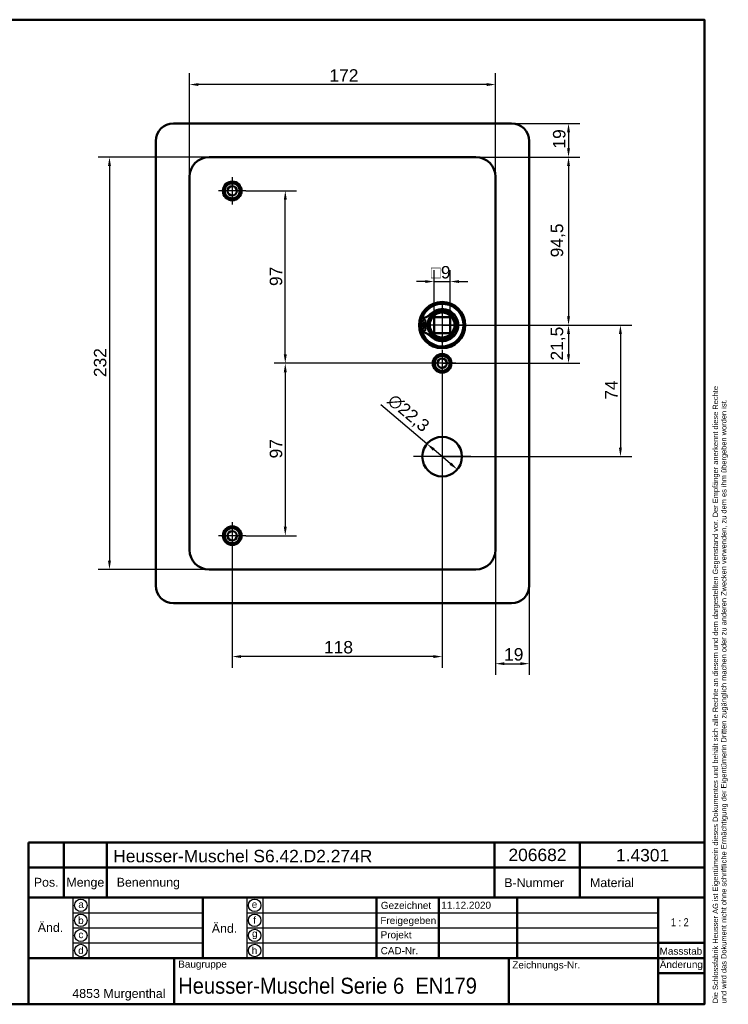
# Model space of a CAD drawing. Header units: millimetres. Extents: x 20 to 833, y 20 to 574.
# Tile 6 of 6: x 435 to 833, y 20 to 574. Entities that reach past the tile are written whole.
import ezdxf
from ezdxf.enums import TextEntityAlignment as Align

# ---------------------------------------------------------------- set-up
doc = ezdxf.new("R2010")
doc.units = ezdxf.units.MM
doc.header["$LTSCALE"] = 2
for name, color, linetype, lineweight in [('Bemaßungen(DIN)', 7, 'Continuous', 25), ('Mittelpunktmarkierung(DIN)', 7, 'Continuous', 25), ('Sichtbare Kanten(DIN)', 7, 'Continuous', 50), ('Skizziergeometrie(DIN)', 7, 'Continuous', 50), ('Skizzierlinie(DIN)', 7, 'Continuous', 25), ('Symbole(DIN)', 7, 'Continuous', 25)]:
    doc.layers.add(name, color=color, linetype=linetype, lineweight=lineweight)
doc.styles.add('Aktuell-DIN', font='arial.ttf')
doc.styles.add('STANDARD-DIN~0', font='arial.ttf')
doc.styles.add('Textstil10', font='arial.ttf')
doc.styles.add('Textstil41', font='arial.ttf', dxfattribs={"width": 0.8})
doc.styles.add('Textstil83', font='arial.ttf', dxfattribs={"width": 0.8})
doc.dimstyles.new('CAD-LAN', dxfattribs={"dimscale": 2, "dimtxt": 3.5, "dimasz": 2.5, "dimexe": 3.175, "dimexo": 0, "dimgap": 0.8, "dimtad": 1, "dimrnd": 1e-08, "dimtxsty": 'STANDARD-DIN~0', "dimcen": 0.09, "dimdle": 10, "dimclrd": 250, "dimclre": 250, "dimclrt": 250, "dimadec": 0, "dimazin": 2, "dimtfac": 1, "dimtmove": 0, "dimatfit": 3, "dimfxl": 1, "dimtolj": 1, "dimtzin": 0, "dimlwd": 25, "dimlwe": 25, "dimarcsym": 0})

# ---------------------------------------------------------------- blocks, each defined once
blk = doc.blocks.new('Ränder Standardrahmen')
at = {"layer": 'Skizziergeometrie(DIN)', "flags": 128}
blk.add_lwpolyline([(10, 10), (10, 287), (410, 287), (410, 10), (10, 10)], dxfattribs=at)
blk = doc.blocks.new('Schriftfelder Heusser')
at = {"layer": 'Skizziergeometrie(DIN)'}
for p, q in [((101, 229.92), (101, 236.92)), ((101, 236.92), (291, 236.92)), ((111, 229.92), (111, 236.92)), ((123, 229.92), (123, 236.92)), ((232, 229.92), (232, 236.92)), ((256, 229.92), (256, 236.92)), ((291, 236.92), (291, 229.92)), ((101, 191.42), (101, 229.92)), ((101, 229.92), (291, 229.92)), ((111, 229.92), (111, 221.42)), ((123, 229.92), (123, 221.42)), ((232, 229.92), (232, 221.42)), ((256, 229.92), (256, 221.42)), ((291, 229.92), (291, 191.42)), ((101, 221.42), (291, 221.42)), ((150, 221.42), (150, 204.42)), ((198.85, 221.42), (198.85, 204.42)), ((216.35, 221.42), (216.35, 204.42)), ((238.35, 221.42), (238.35, 204.42)), ((278, 221.42), (278, 191.42)), ((278, 208.67), (291, 208.67)), ((101, 204.42), (291, 204.42)), ((142, 204.42), (142, 191.42)), ((236, 204.42), (236, 191.42)), ((278, 200.17), (291, 200.17)), ((291, 191.42), (101, 191.42))]:
    blk.add_line(p, q, dxfattribs=at)
at = {"layer": 'Skizzierlinie(DIN)'}
for p, q in [((113.5, 221.42), (113.5, 204.42)), ((118, 221.42), (118, 204.42)), ((162.35, 221.42), (162.35, 204.42)), ((166.85, 221.42), (166.85, 204.42)), ((113.5, 217.17), (150, 217.17)), ((162.35, 217.17), (278, 217.17)), ((113.5, 212.92), (150, 212.92)), ((162.35, 212.92), (278, 212.92)), ((113.5, 208.67), (150, 208.67)), ((162.35, 208.67), (278, 208.67))]:
    blk.add_line(p, q, dxfattribs=at)
for centre in [(115.75, 219.25), (164.6, 219.25), (115.75, 215.04), (164.6, 215.04), (115.75, 210.79), (164.6, 210.79), (115.75, 206.54), (164.6, 206.54)]:
    blk.add_circle(centre, 1.75, dxfattribs=at)
at = {"layer": 'Symbole(DIN)', "color": 7, "insert": (293.33, 191.7), "char_height": 1.5, "width": 182.3003, "attachment_point": 1, "rotation": 90, "line_spacing_factor": 0.944221, "style": 'Aktuell-DIN'}
blk.add_mtext('\\fArial|b0|i0;\\H1.5000;Die Schlossfabrik Heusser AG ist Eigentümerin dieses Dokumentes und behält sich alle Rechte an diesem und dem dargestellten Gegenstand vor. Der Empfänger anerkennt diese Rechte\\Pund wird das Dokument nicht ohne schriftliche Ermächtigung der Eigentümerin Dritten zugänglich machen oder zu anderen Zwecken verwenden, zu dem es ihm übergeben worden ist.\\P ', dxfattribs=at)
at = {"layer": 'Symbole(DIN)', "color": 179, "true_color": 0x262659, "style": 'Aktuell-DIN'}
for s, insert, char_height, attachment_point in [('B-Nummer', (234.74, 225.62), 2.489, 4), ('Material', (265.02, 225.62), 2.489, 5), ('Pos.', (106, 227), 2.489, 2), ('Menge', (117, 227), 2.489, 2), ('Benennung', (125.81, 225.38), 2.489, 4), ('\\fArial|b0|i0;a', (115.81, 219.53), 2, 5), ('\\fArial|b0|i0;e', (164.54, 219.53), 2, 5), ('\\fArial|b0|i0;Gezeichnet', (200.05, 219.23), 2, 4), ('\\fArial|b0|i0;b', (115.75, 215), 2, 5), ('\\fArial|b0|i0;f', (164.55, 215.06), 2, 5), ('\\fArial|b0|i0;Freigegeben', (199.92, 216), 2, 1), ('\\fArial|b0|i0;c', (115.75, 211.01), 2, 5), ('\\fArial|b0|i0;g', (164.63, 211.05), 2, 5), ('\\fArial|b0|i0;Projekt', (200, 211.98), 2, 1), ('\\fArial|b0|i0;d', (115.76, 206.55), 2, 5), ('\\fArial|b0|i0;h', (164.55, 206.57), 2, 5), ('\\fArial|b0|i0;CAD-Nr.', (200, 207.5), 2, 1), ('\\fArial|b0|i0;\\H2.0000;Massstab', (284.39, 206.37), 2, 5), ('\\fArial|b0|i0;\\H2.0000;Baugruppe', (143.1, 203.73), 2, 1), ('\\fArial|b0|i0;Zeichnungs-Nr.', (237, 203.5), 2, 1), ('\\fArial|b0|i0;\\H2.5000;4853 Murgenthal', (113.33, 192.46), 2.5, 7)]:
    blk.add_mtext(s, dxfattribs=dict(at, insert=insert, char_height=char_height, attachment_point=attachment_point))
at = {"layer": 'Symbole(DIN)', "color": 179, "true_color": 0x262659, "attachment_point": 5, "style": 'Aktuell-DIN'}
for s, insert, char_height, width in [('Änd.', (107.21, 213), 2.489, 12.3494), ('Änd.', (156.12, 212.76), 2.489, 12.3494), ('\\fArial|b0|i0;Änderung', (284.51, 202.33), 2, 12.1143)]:
    blk.add_mtext(s, dxfattribs=dict(at, insert=insert, char_height=char_height, width=width))
at = {"layer": 'Symbole(DIN)', "color": 7, "insert": (143.1, 196.62), "char_height": 4.5, "width": 90.18, "attachment_point": 4, "style": 'Aktuell-DIN'}
blk.add_mtext('\\fArial|b0|i0;\\W0.90;\\H4.5000;Heusser-Muschel Serie 6  EN179', dxfattribs=at)
at = {"layer": 'Symbole(DIN)', "color": 179, "true_color": 0x262659, "style": 'Textstil10'}
blk.add_attdef('ERSTELLUNGSDATUM_001', (217.04, 218.29), '', height=2, dxfattribs=at)
at = {"layer": 'Symbole(DIN)', "color": 179, "true_color": 0x262659}
for tag, height, style, p in [('AUTOR', 2.49, 'Aktuell-DIN', (240.03, 219.26)), ('KONTROLLDATUM', 2, 'Textstil10', (217.42, 215.04)), ('KONTROLLIERT_VON', 2, 'Textstil10', (239.98, 215.05))]:
    blk.add_attdef(tag, text='', height=height, dxfattribs=dict(at, style=style)).set_placement(p, align=Align.MIDDLE_LEFT)
at = {"layer": 'Symbole(DIN)', "color": 7, "style": 'Textstil83', "width": 0.8}
blk.add_attdef('Anfänglicher_Ansichtsmaßstab_001', (281.57, 213.34), '', height=2.3, dxfattribs=at)
at = {"layer": 'Symbole(DIN)', "color": 179, "true_color": 0x262659, "style": 'Textstil10'}
blk.add_attdef('PROJEKT', text='', height=2, dxfattribs=at).set_placement((217.77, 209.72), align=Align.BOTTOM_LEFT)
at = {"layer": 'Symbole(DIN)', "color": 7, "style": 'Textstil41', "width": 0.8}
blk.add_attdef('STATUS', text='', height=5, dxfattribs=at).set_placement((284.53, 195.86), align=Align.MIDDLE_CENTER)
blk = doc.blocks.new('*D8')
at = {"layer": 'Bemaßungen(DIN)', "color": 250, "linetype": 'Continuous', "lineweight": 25, "true_color": 0x3f3f3f, "transparency": 16777216}
for p, q in [((691.57, 496.66), (749.96, 496.66)), ((743.61, 491.66), (743.61, 407.16)), ((672.57, 402.16), (749.96, 402.16))]:
    blk.add_line(p, q, dxfattribs=at)
at = {"layer": 'Bemaßungen(DIN)', "color": 250, "linetype": 'Continuous', "true_color": 0x3f3f3f, "transparency": 16777216}
for points in [[(742.77, 491.66), (744.44, 491.66), (743.61, 496.66)], [(742.77, 407.16), (744.44, 407.16), (743.61, 402.16)]]:
    blk.add_solid(points, dxfattribs=at)
at = {"layer": 'Defpoints', "color": 0, "linetype": 'Continuous', "transparency": 16777216}
for p in [(691.57, 496.66), (672.57, 402.16), (743.61, 402.16)]:
    blk.add_point(p, dxfattribs=at)
at = {"layer": 'Bemaßungen(DIN)', "color": 250, "linetype": 'Continuous', "lineweight": 25, "true_color": 0x3f3f3f, "transparency": 16777216, "insert": (733.59, 440.29), "char_height": 7, "attachment_point": 1, "rotation": 90, "style": 'STANDARD-DIN~0'}
blk.add_mtext('\\A1;94,5', dxfattribs=at)
blk = doc.blocks.new('*D9')
at = {"layer": 'Bemaßungen(DIN)', "color": 250, "linetype": 'Continuous', "lineweight": 25, "true_color": 0x3f3f3f, "transparency": 16777216}
for p, q in [((672.57, 402.16), (749.96, 402.16)), ((743.61, 397.16), (743.61, 385.66)), ((672.57, 380.66), (749.96, 380.66))]:
    blk.add_line(p, q, dxfattribs=at)
at = {"layer": 'Bemaßungen(DIN)', "color": 250, "linetype": 'Continuous', "true_color": 0x3f3f3f, "transparency": 16777216}
for points in [[(742.77, 397.16), (744.44, 397.16), (743.61, 402.16)], [(742.77, 385.66), (744.44, 385.66), (743.61, 380.66)]]:
    blk.add_solid(points, dxfattribs=at)
at = {"layer": 'Defpoints', "color": 0, "linetype": 'Continuous', "transparency": 16777216}
for p in [(672.57, 402.16), (672.57, 380.66), (743.61, 380.66)]:
    blk.add_point(p, dxfattribs=at)
at = {"layer": 'Bemaßungen(DIN)', "color": 250, "linetype": 'Continuous', "lineweight": 25, "true_color": 0x3f3f3f, "transparency": 16777216, "insert": (733.59, 382.23), "char_height": 7, "attachment_point": 1, "rotation": 90, "style": 'STANDARD-DIN~0'}
blk.add_mtext('\\A1;21,5', dxfattribs=at)
blk = doc.blocks.new('*D10')
at = {"layer": 'Bemaßungen(DIN)', "color": 250, "linetype": 'Continuous', "lineweight": 25, "true_color": 0x3f3f3f, "transparency": 16777216}
for p, q in [((672.57, 402.16), (779.13, 402.16)), ((772.78, 397.16), (772.78, 333.16)), ((672.57, 328.16), (779.13, 328.16))]:
    blk.add_line(p, q, dxfattribs=at)
at = {"layer": 'Bemaßungen(DIN)', "color": 250, "linetype": 'Continuous', "true_color": 0x3f3f3f, "transparency": 16777216}
for points in [[(771.94, 397.16), (773.61, 397.16), (772.78, 402.16)], [(771.94, 333.16), (773.61, 333.16), (772.78, 328.16)]]:
    blk.add_solid(points, dxfattribs=at)
at = {"layer": 'Defpoints', "color": 0, "linetype": 'Continuous', "transparency": 16777216}
for p in [(672.57, 402.16), (672.57, 328.16), (772.78, 328.16)]:
    blk.add_point(p, dxfattribs=at)
at = {"layer": 'Bemaßungen(DIN)', "color": 250, "linetype": 'Continuous', "lineweight": 25, "true_color": 0x3f3f3f, "transparency": 16777216, "insert": (764.18, 360.19), "char_height": 7, "attachment_point": 1, "rotation": 90, "style": 'STANDARD-DIN~0'}
blk.add_mtext('\\A1;74', dxfattribs=at)
blk = doc.blocks.new('*D11')
at = {"layer": 'Bemaßungen(DIN)', "color": 250, "linetype": 'Continuous', "lineweight": 25, "true_color": 0x3f3f3f, "transparency": 16777216}
for p, q in [((711.57, 515.66), (749.96, 515.66)), ((743.61, 510.66), (743.61, 501.66)), ((691.57, 496.66), (749.96, 496.66))]:
    blk.add_line(p, q, dxfattribs=at)
at = {"layer": 'Bemaßungen(DIN)', "color": 250, "linetype": 'Continuous', "true_color": 0x3f3f3f, "transparency": 16777216}
for points in [[(742.77, 510.66), (744.44, 510.66), (743.61, 515.66)], [(742.77, 501.66), (744.44, 501.66), (743.61, 496.66)]]:
    blk.add_solid(points, dxfattribs=at)
at = {"layer": 'Defpoints', "color": 0, "linetype": 'Continuous', "transparency": 16777216}
for p in [(711.57, 515.66), (691.57, 496.66), (743.61, 496.66)]:
    blk.add_point(p, dxfattribs=at)
at = {"layer": 'Bemaßungen(DIN)', "color": 250, "linetype": 'Continuous', "lineweight": 25, "true_color": 0x3f3f3f, "transparency": 16777216, "insert": (734.86, 501.47), "char_height": 7, "attachment_point": 1, "rotation": 90, "style": 'STANDARD-DIN~0'}
blk.add_mtext('\\A1;19', dxfattribs=at)
blk = doc.blocks.new('*D12')
at = {"layer": 'Bemaßungen(DIN)', "color": 250, "linetype": 'Continuous', "lineweight": 25, "true_color": 0x3f3f3f, "transparency": 16777216}
for p, q in [((562.22, 477.66), (590.75, 477.66)), ((584.4, 385.66), (584.4, 472.66)), ((672.57, 380.66), (578.05, 380.66))]:
    blk.add_line(p, q, dxfattribs=at)
at = {"layer": 'Bemaßungen(DIN)', "color": 250, "linetype": 'Continuous', "true_color": 0x3f3f3f, "transparency": 16777216}
for points in [[(583.56, 472.66), (585.23, 472.66), (584.4, 477.66)], [(583.56, 385.66), (585.23, 385.66), (584.4, 380.66)]]:
    blk.add_solid(points, dxfattribs=at)
at = {"layer": 'Defpoints', "color": 0, "linetype": 'Continuous', "transparency": 16777216}
for p in [(562.22, 477.66), (584.4, 477.66), (672.57, 380.66)]:
    blk.add_point(p, dxfattribs=at)
at = {"layer": 'Bemaßungen(DIN)', "color": 250, "linetype": 'Continuous', "lineweight": 25, "true_color": 0x3f3f3f, "transparency": 16777216, "insert": (575.65, 424.15), "char_height": 7, "attachment_point": 1, "rotation": 90, "style": 'STANDARD-DIN~0'}
blk.add_mtext('\\A1;97', dxfattribs=at)
blk = doc.blocks.new('*D13')
at = {"layer": 'Bemaßungen(DIN)', "color": 250, "linetype": 'Continuous', "lineweight": 25, "true_color": 0x3f3f3f, "transparency": 16777216}
for p, q in [((672.57, 380.66), (578.05, 380.66)), ((584.4, 375.66), (584.4, 288.66)), ((562.22, 283.66), (590.75, 283.66))]:
    blk.add_line(p, q, dxfattribs=at)
at = {"layer": 'Bemaßungen(DIN)', "color": 250, "linetype": 'Continuous', "true_color": 0x3f3f3f, "transparency": 16777216}
for points in [[(583.56, 375.66), (585.23, 375.66), (584.4, 380.66)], [(583.56, 288.66), (585.23, 288.66), (584.4, 283.66)]]:
    blk.add_solid(points, dxfattribs=at)
at = {"layer": 'Defpoints', "color": 0, "linetype": 'Continuous', "transparency": 16777216}
for p in [(672.57, 380.66), (562.22, 283.66), (584.4, 283.66)]:
    blk.add_point(p, dxfattribs=at)
at = {"layer": 'Bemaßungen(DIN)', "color": 250, "linetype": 'Continuous', "lineweight": 25, "true_color": 0x3f3f3f, "transparency": 16777216, "insert": (575.65, 327.15), "char_height": 7, "attachment_point": 1, "rotation": 90, "style": 'STANDARD-DIN~0'}
blk.add_mtext('\\A1;97', dxfattribs=at)
blk = doc.blocks.new('*D14')
at = {"layer": 'Bemaßungen(DIN)', "color": 250, "linetype": 'Continuous', "lineweight": 25, "true_color": 0x3f3f3f, "transparency": 16777216}
for p, q in [((530.57, 485.66), (530.57, 543.85)), ((702.57, 485.66), (702.57, 543.85)), ((697.57, 537.5), (535.57, 537.5))]:
    blk.add_line(p, q, dxfattribs=at)
at = {"layer": 'Bemaßungen(DIN)', "color": 250, "linetype": 'Continuous', "true_color": 0x3f3f3f, "transparency": 16777216}
for points in [[(535.57, 538.34), (535.57, 536.67), (530.57, 537.5)], [(697.57, 538.34), (697.57, 536.67), (702.57, 537.5)]]:
    blk.add_solid(points, dxfattribs=at)
at = {"layer": 'Defpoints', "color": 0, "linetype": 'Continuous', "transparency": 16777216}
for p in [(530.57, 537.5), (530.57, 485.66), (702.57, 485.66)]:
    blk.add_point(p, dxfattribs=at)
at = {"layer": 'Bemaßungen(DIN)', "color": 250, "linetype": 'Continuous', "lineweight": 25, "true_color": 0x3f3f3f, "transparency": 16777216, "insert": (609.2, 546.13), "char_height": 7, "attachment_point": 1, "style": 'STANDARD-DIN~0'}
blk.add_mtext('\\A1;172', dxfattribs=at)
blk = doc.blocks.new('*D15')
at = {"layer": 'Bemaßungen(DIN)', "color": 250, "linetype": 'Continuous', "lineweight": 25, "true_color": 0x3f3f3f, "transparency": 16777216}
for p, q in [((541.57, 496.66), (479.22, 496.66)), ((485.57, 491.66), (485.57, 269.66)), ((541.57, 264.66), (479.22, 264.66))]:
    blk.add_line(p, q, dxfattribs=at)
at = {"layer": 'Bemaßungen(DIN)', "color": 250, "linetype": 'Continuous', "true_color": 0x3f3f3f, "transparency": 16777216}
for points in [[(484.73, 491.66), (486.4, 491.66), (485.57, 496.66)], [(484.73, 269.66), (486.4, 269.66), (485.57, 264.66)]]:
    blk.add_solid(points, dxfattribs=at)
at = {"layer": 'Defpoints', "color": 0, "linetype": 'Continuous', "transparency": 16777216}
for p in [(541.57, 496.66), (485.57, 264.66), (541.57, 264.66)]:
    blk.add_point(p, dxfattribs=at)
at = {"layer": 'Bemaßungen(DIN)', "color": 250, "linetype": 'Continuous', "lineweight": 25, "true_color": 0x3f3f3f, "transparency": 16777216, "insert": (476.81, 372.9), "char_height": 7, "attachment_point": 1, "rotation": 90, "style": 'STANDARD-DIN~0'}
blk.add_mtext('\\A1;232', dxfattribs=at)
blk = doc.blocks.new('*D16')
at = {"layer": 'Bemaßungen(DIN)', "color": 250, "linetype": 'Continuous', "lineweight": 25, "true_color": 0x3f3f3f, "transparency": 16777216}
for p, q in [((672.57, 373.01), (672.57, 209.31)), ((554.57, 276.01), (554.57, 209.31)), ((667.57, 215.66), (559.57, 215.66))]:
    blk.add_line(p, q, dxfattribs=at)
at = {"layer": 'Bemaßungen(DIN)', "color": 250, "linetype": 'Continuous', "true_color": 0x3f3f3f, "transparency": 16777216}
for points in [[(559.57, 216.49), (559.57, 214.83), (554.57, 215.66)], [(667.57, 216.49), (667.57, 214.83), (672.57, 215.66)]]:
    blk.add_solid(points, dxfattribs=at)
at = {"layer": 'Defpoints', "color": 0, "linetype": 'Continuous', "transparency": 16777216}
for p in [(672.57, 373.01), (554.57, 276.01), (554.57, 215.66)]:
    blk.add_point(p, dxfattribs=at)
at = {"layer": 'Bemaßungen(DIN)', "color": 250, "linetype": 'Continuous', "lineweight": 25, "true_color": 0x3f3f3f, "transparency": 16777216, "insert": (606.15, 224.41), "char_height": 7, "attachment_point": 1, "style": 'STANDARD-DIN~0'}
blk.add_mtext('\\A1;118', dxfattribs=at)
blk = doc.blocks.new('*D17')
at = {"layer": 'Bemaßungen(DIN)', "color": 250, "linetype": 'Continuous', "lineweight": 25, "true_color": 0x3f3f3f, "transparency": 16777216}
for p, q in [((702.57, 275.66), (702.57, 205.31)), ((721.57, 255.66), (721.57, 205.31)), ((707.57, 211.66), (716.57, 211.66))]:
    blk.add_line(p, q, dxfattribs=at)
at = {"layer": 'Bemaßungen(DIN)', "color": 250, "linetype": 'Continuous', "true_color": 0x3f3f3f, "transparency": 16777216}
for points in [[(707.57, 212.49), (707.57, 210.83), (702.57, 211.66)], [(716.57, 212.49), (716.57, 210.83), (721.57, 211.66)]]:
    blk.add_solid(points, dxfattribs=at)
at = {"layer": 'Defpoints', "color": 0, "linetype": 'Continuous', "transparency": 16777216}
for p in [(702.57, 275.66), (721.57, 255.66), (721.57, 211.66)]:
    blk.add_point(p, dxfattribs=at)
at = {"layer": 'Bemaßungen(DIN)', "color": 250, "linetype": 'Continuous', "lineweight": 25, "true_color": 0x3f3f3f, "transparency": 16777216, "insert": (707.37, 220.41), "char_height": 7, "attachment_point": 1, "style": 'STANDARD-DIN~0'}
blk.add_mtext('\\A1;19', dxfattribs=at)
blk = doc.blocks.new('*D18')
at = {"layer": 'Bemaßungen(DIN)', "color": 250, "linetype": 'Continuous', "lineweight": 25, "true_color": 0x3f3f3f, "transparency": 16777216}
for p, q in [((664.05, 335.36), (638.08, 357.3)), ((677.26, 324.19), (667.87, 332.13))]:
    blk.add_line(p, q, dxfattribs=at)
at = {"layer": 'Bemaßungen(DIN)', "color": 250, "linetype": 'Continuous', "true_color": 0x3f3f3f, "transparency": 16777216}
for points in [[(668.41, 332.77), (667.33, 331.49), (664.05, 335.36)], [(677.8, 324.83), (676.72, 323.55), (681.08, 320.96)]]:
    blk.add_solid(points, dxfattribs=at)
at = {"layer": 'Defpoints', "color": 0, "linetype": 'Continuous', "transparency": 16777216}
for p in [(664.05, 335.36), (681.08, 320.96)]:
    blk.add_point(p, dxfattribs=at)
at = {"layer": 'Bemaßungen(DIN)', "color": 250, "linetype": 'Continuous', "lineweight": 25, "true_color": 0x3f3f3f, "transparency": 16777216, "insert": (645.91, 364.09), "char_height": 7, "attachment_point": 1, "rotation": 319.8009, "style": 'STANDARD-DIN~0'}
blk.add_mtext('\\A1;∅22,3', dxfattribs=at)
blk = doc.blocks.new('*D27')
at = {"layer": 'Bemaßungen(DIN)', "color": 250, "linetype": 'Continuous', "lineweight": 25, "true_color": 0x3f3f3f, "transparency": 16777216}
for p, q in [((668.07, 406.66), (668.07, 433.01)), ((677.07, 406.66), (677.07, 433.01)), ((663.07, 426.66), (658.07, 426.66)), ((668.07, 426.66), (677.07, 426.66)), ((682.07, 426.66), (687.07, 426.66))]:
    blk.add_line(p, q, dxfattribs=at)
at = {"layer": 'Bemaßungen(DIN)', "color": 250, "linetype": 'Continuous', "true_color": 0x3f3f3f, "transparency": 16777216}
for points in [[(663.07, 427.49), (663.07, 425.83), (668.07, 426.66)], [(682.07, 427.49), (682.07, 425.83), (677.07, 426.66)]]:
    blk.add_solid(points, dxfattribs=at)
at = {"layer": 'Defpoints', "color": 0, "linetype": 'Continuous', "transparency": 16777216}
for p in [(677.07, 426.66), (668.07, 406.66), (677.07, 406.66)]:
    blk.add_point(p, dxfattribs=at)
at = {"layer": 'Bemaßungen(DIN)', "color": 250, "linetype": 'Continuous', "lineweight": 25, "true_color": 0x3f3f3f, "transparency": 16777216, "insert": (666.19, 435.41), "char_height": 7, "attachment_point": 1, "style": 'STANDARD-DIN~0'}
blk.add_mtext('\\A1;\\fAIGDT|b0|i0;\\H7.0000;o\\fArial|b0|i0;\\H7.0000;9', dxfattribs=at)

msp = doc.modelspace()

# ---------------------------------------------------------------- linework, layer by layer
at = {"layer": 'Mittelpunktmarkierung(DIN)', "linetype": 'Continuous'}
for p, q in [((554.5653, 485.3093), (554.5653, 470.0093)), ((562.2153, 477.6593), (546.9153, 477.6593)), ((672.5653, 414.1593), (672.5653, 390.1593)), ((684.5653, 402.1593), (660.5653, 402.1593)), ((672.5653, 388.3093), (672.5653, 373.0093)), ((680.2153, 380.6593), (664.9153, 380.6593)), ((672.5653, 344.3093), (672.5653, 312.0093)), ((688.7153, 328.1593), (656.4153, 328.1593)), ((554.5653, 291.3093), (554.5653, 276.0093)), ((562.2153, 283.6593), (546.9153, 283.6593))]:
    msp.add_line(p, q, dxfattribs=at)
at = {"layer": 'Sichtbare Kanten(DIN)'}
for p, q in [((521.5653, 515.6593), (711.5653, 515.6593)), ((511.5653, 255.6593), (511.5653, 505.6593)), ((721.5653, 505.6593), (721.5653, 255.6593)), ((691.5653, 496.6593), (541.5653, 496.6593)), ((530.5653, 485.6593), (530.5653, 275.6593)), ((702.5653, 275.6593), (702.5653, 485.6593)), ((660.6072, 402.776), (660.6072, 405.7999)), ((668.0653, 397.6593), (668.0653, 406.6593)), ((668.0653, 406.6593), (677.0653, 406.6593)), ((677.0653, 406.6593), (677.0653, 397.6593)), ((664.3072, 402.776), (660.6072, 402.776)), ((660.6072, 401.5426), (664.3072, 401.5426)), ((660.6072, 398.5187), (660.6072, 401.5426)), ((677.0653, 397.6593), (668.0653, 397.6593)), ((541.5653, 264.6593), (691.5653, 264.6593)), ((711.5653, 245.6593), (521.5653, 245.6593))]:
    msp.add_line(p, q, dxfattribs=at)
for centre, radius in [((554.5653, 477.6593), 5.25), ((554.5653, 477.6593), 4.25), ((554.5653, 477.6593), 2.65), ((672.5653, 402.1593), 13), ((672.5653, 402.1593), 12.5), ((672.5653, 402.1593), 8), ((662.4572, 404.391), 0.85), ((672.5653, 402.1593), 7), ((662.4572, 399.9276), 0.85), ((672.5653, 380.6593), 5.25), ((672.5653, 380.6593), 4.25), ((672.5653, 380.6593), 2.65), ((672.5653, 328.1593), 11.15), ((554.5653, 283.6593), 5.25), ((554.5653, 283.6593), 4.25), ((554.5653, 283.6593), 2.65)]:
    msp.add_circle(centre, radius, dxfattribs=at)
for centre, radius, start, end in [((521.5653, 505.6593), 10, 90, 180), ((711.5653, 505.6593), 10, 0, 90), ((541.5653, 485.6593), 11, 90, 180), ((691.5653, 485.6593), 11, 0, 90), ((672.5653, 402.1593), 12, 198.172127, 161.827873), ((672.5653, 402.1593), 9.0167, 224.140905, 135.859095), ((659.8672, 414.4822), 8.6779, 274.967053, 315.859095), ((671.832, 402.1593), 7.55, 125.687104, 175.314993), ((672.5653, 402.1593), 8.2, 153.630564, 206.369436), ((672.5653, 402.1593), 12, 175.211021, 184.788979), ((672.5653, 402.1593), 9, 176.0711, 183.9289), ((671.832, 402.1593), 7.55, 184.685007, 234.312896), ((659.8672, 389.8364), 8.6779, 44.140905, 85.032947), ((541.5653, 275.6593), 11, 180, 270), ((691.5653, 275.6593), 11, 270, 0), ((521.5653, 255.6593), 10, 180, 270), ((711.5653, 255.6593), 10, 270, 0)]:
    msp.add_arc(centre, radius, start, end, dxfattribs=at)

# ---------------------------------------------------------------- block references
at = {"xscale": 2, "yscale": 2, "zscale": 2}
msp.add_blockref('Ränder Standardrahmen', (0, 0), dxfattribs=at)
msp.add_blockref('Schriftfelder Heusser', (238, -362.8333), dxfattribs=at).add_auto_attribs({'ERSTELLUNGSDATUM_001': '11.12.2020', 'Anfänglicher_Ansichtsmaßstab_001': '1 : 2'})

# ---------------------------------------------------------------- texts
at = {"layer": 'Symbole(DIN)', "color": 7, "char_height": 7, "attachment_point": 1, "style": 'Aktuell-DIN'}
for s, insert, width in [('{\\fArial|b0|i0;\\H7.0000;Heusser-Muschel S6.42.D2.274R}', (487.6588, 106.9058), 145.655489), ('{\\fArial|b0|i0;\\H7.0000;206682}', (709.8296, 107.5797), 32.620428), ('{\\fArial|b0|i0;\\H7.0000;1.4301}', (770.274, 107.4007), 29.899392)]:
    msp.add_mtext(s, dxfattribs=dict(at, insert=insert, width=width))

# ---------------------------------------------------------------- dimensions: what is measured, and where the dimension line sits
at = {"layer": 'Bemaßungen(DIN)', "color": 250, "linetype": 'Continuous', "lineweight": 25, "true_color": 0x3f3f3f}
for base, p1, p2, picture, middle in [((530.5653, 537.5039), (702.5653, 485.6593), (530.5653, 485.6593), '*D14', (616.5653, 537.5039)), ((721.5653, 211.6593), (702.5653, 275.6593), (721.5653, 255.6593), '*D17', (712.0653, 211.6593))]:
    dim = msp.add_linear_dim(base=base, p1=p1, p2=p2, dimstyle='CAD-LAN', override={"dimgap": 0.8, "dimdec": 2, "dimtol": 0, "dimlim": 0, "dimtp": 0, "dimtm": 0, "dimtdec": 2, "dimtofl": 0, "dimatfit": 1}, dxfattribs=at)
    dim.commit()
    dim.dimension.update_dxf_attribs({"geometry": picture, "text_midpoint": middle, "dimtype": 160})
for base, p1, p2, angle, picture, middle in [((743.6066, 496.6593), (711.5653, 515.6593), (691.5653, 496.6593), 270, '*D11', (743.6066, 506.1593)), ((485.5653, 264.6593), (541.5653, 496.6593), (541.5653, 264.6593), 90, '*D15', (485.5653, 380.6593)), ((743.6066, 402.1593), (691.5653, 496.6593), (672.5653, 402.1593), 90, '*D8', (743.6066, 449.4093)), ((584.3955, 477.6593), (672.5653, 380.6593), (562.2153, 477.6593), 90, '*D12', (584.3955, 429.1593)), ((743.6066, 380.6593), (672.5653, 402.1593), (672.5653, 380.6593), 90, '*D9', (743.6066, 391.4093)), ((772.7751, 328.1593), (672.5653, 402.1593), (672.5653, 328.1593), 90, '*D10', (772.7751, 365.1593)), ((584.3955, 283.6593), (672.5653, 380.6593), (562.2153, 283.6593), 90, '*D13', (584.3955, 332.1593)), ((554.5653, 215.6593), (672.5653, 373.0093), (554.5653, 276.0093), 180, '*D16', (613.5653, 215.6593))]:
    dim = msp.add_linear_dim(base=base, p1=p1, p2=p2, angle=angle, dimstyle='CAD-LAN', override={"dimgap": 0.8, "dimdec": 2, "dimtol": 0, "dimlim": 0, "dimtp": 0, "dimtm": 0, "dimtdec": 2, "dimtofl": 0, "dimatfit": 1}, dxfattribs=at)
    dim.commit()
    dim.dimension.update_dxf_attribs({"geometry": picture, "text_midpoint": middle, "dimtype": 160})
dim = msp.add_linear_dim(base=(677.0653, 426.6593), p1=(668.0653, 406.6593), p2=(677.0653, 406.6593), angle=180, text='\\fAIGDT|b0|i0;\\H7.0000;o\\fArial|b0|i0;\\H7.0000;<>', dimstyle='CAD-LAN', override={"dimgap": 0.8, "dimdec": 2, "dimtol": 0, "dimlim": 0, "dimtp": 0, "dimtm": 0, "dimtdec": 2, "dimtofl": 1, "dimatfit": 1}, dxfattribs=at)
dim.commit()
dim.dimension.update_dxf_attribs({"geometry": '*D27', "text_midpoint": (672.5653, 426.6593), "dimtype": 160})
dim = msp.add_diameter_dim_2p(p1=(681.0818, 320.9626), p2=(664.0489, 335.356), dimstyle='CAD-LAN', override={"dimgap": 0.8, "dimdec": 2, "dimlfac": 1, "dimtol": 0, "dimlim": 0, "dimtp": 0, "dimtm": 0, "dimtdec": 2, "dimatfit": 2}, dxfattribs=at)
dim.commit()
dim.dimension.update_dxf_attribs({"geometry": '*D18', "text_midpoint": (649.1552, 347.9418), "dimtype": 163})

doc.saveas('drawing.dxf')
